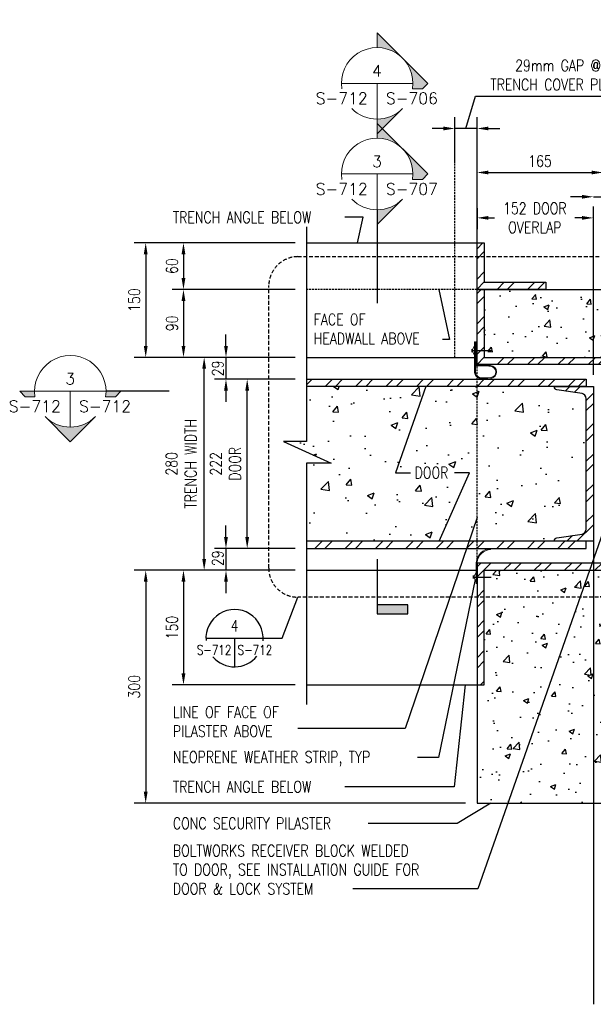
# Model space of a CAD drawing. Header units: millimetres. Extents: x -378 to 2927, y -2262 to 346.
# Tile 12 of 14: x 1503 to 2255, y -943 to 346. Entities that reach past the tile are written whole.
import ezdxf
from ezdxf.enums import TextEntityAlignment as Align

# ---------------------------------------------------------------- set-up
doc = ezdxf.new("R2010")
doc.units = ezdxf.units.MM
doc.linetypes.add('HIDDEN', pattern=[0.375, 0.25, -0.125])
for name, color, linetype in [('G-ANNO-TTLS', 1, 'Continuous'), ('S-ANNO-DIMS', 2, 'Continuous'), ('S-ANNO-SYMB_4', 4, 'Continuous'), ('S-ANNO-SYMB_5', 5, 'Continuous'), ('S-ANNO-TEXT', 2, 'Continuous'), ('S-DETL-CONC', 4, 'Continuous'), ('S-DETL-STLS', 3, 'Continuous'), ('S-SDEL-DIMS', 3, 'Continuous'), ('S-SDEL-LW10', 8, 'Continuous'), ('S-SDEL-LW60', 200, 'Continuous'), ('S-SECT-CONC', 4, 'Continuous'), ('S-SECT-HIDE', 2, 'HIDDEN'), ('S-SECT-PATT', 1, 'Continuous'), ('S-SECT-STLS', 3, 'Continuous')]:
    doc.layers.add(name, color=color, linetype=linetype)
doc.layers.add('S-ANNO-SYMB', color=3, linetype='Continuous', lineweight=18)
doc.layers.add('S-SDEL-LW18', color=190, linetype='Continuous', lineweight=18)
doc.styles.add('DETNO', font='romans', dxfattribs={"width": 0.7})
doc.styles.add('ROMANS', font='ROMANS.shx', dxfattribs={"width": 0.8})
doc.styles.add('STD1', font='simplex', dxfattribs={"height": 0.1})
doc.styles.add('TAGS', font='romans', dxfattribs={"width": 0.5})
doc.styles.add('Text', font='romans.shx', dxfattribs={"width": 0.8, "height": 3})
doc.dimstyles.new('NFL_1', dxfattribs={"dimscale": 0, "dimtxt": 3, "dimasz": 3, "dimexe": 3, "dimexo": 3, "dimgap": 1.5, "dimtad": 1, "dimdec": 0, "dimzin": 3, "dimdsep": 46, "dimtxsty": 'Text', "dimcen": 3, "dimdle": 3, "dimclrd": 1, "dimclre": 1, "dimclrt": 2, "dimadec": 0, "dimazin": 0, "dimtfac": 0.75, "dimtdec": 0, "dimtmove": 2, "dimatfit": 3, "dimfxl": 0.125, "dimtfillclr": 1, "dimfrac": 2, "dimtolj": 1, "dimtzin": 0, "dimarcsym": 1})
doc.dimstyles.get("Standard").update_dxf_attribs({"dimtxt": 0.125, "dimasz": 0.125, "dimexe": 0.18, "dimexo": 0.0625, "dimgap": 0.125, "dimtad": 0, "dimtih": 1, "dimtoh": 1, "dimdec": 4, "dimzin": 0, "dimdsep": 46, "dimtxsty": 'Text', "dimcen": 0.125, "dimclrt": 2, "dimadec": 0, "dimazin": 0, "dimtfac": 1, "dimtdec": 4, "dimtofl": 0, "dimtmove": 0, "dimatfit": 3, "dimfxl": 0.18, "dimtolj": 1, "dimtzin": 0, "dimarcsym": 0})
pattern_1 = [(45, (-24269.374, -3115.76), (-19.887378, 19.887378), []), (45, (-24256.116, -3115.76), (-19.887378, 19.887378), [])]
pattern_2 = [(50, (-24082.74, -3050.7), (71.72602, -6.27521), [7.5, -82.5]), (355, (-24082.74, -3050.7), (-13.87513, 75.21921), [6, -66]), (100.45144, (-24076.76, -3051.22), (57.85088, 68.944), [6.37402, -70.11421]), (46.1842, (-24082.74, -3030.7), (106.72413, -16.55193), [11.25, -123.75]), (96.63564, (-24073.85, -3032.08), (93.4662, 97.41186), [9.56103, -105.17138]), (351.18416, (-24082.74, -3030.7), (93.4662, 97.41186), [9, -99]), (21, (-24072.74, -3035.7), (59.6907, -40.26189), [7.5, -82.5]), (326, (-24072.74, -3035.7), (24.33153, 72.515), [6, -66]), (71.45144, (-24067.766, -3039.054), (84.02224, 32.25312), [6.37402, -70.11421]), (37.5, (-24082.74, -3050.7), (1.215986, 33.289385), [0, -65.2, 0, -67, 0, -66.25]), (7.5, (-24082.74, -3050.7), (26.306954, 39.44117), [0, -38.2, 0, -63.7, 0, -25.25]), (327.5, (-24105.04, -3050.7), (53.382244, -2.255487), [0, -25, 0, -78, 0, -103.5]), (317.5, (-24115.04, -3050.7), (58.31862, 10.0105), [0, -32.5, 0, -51.8, 0, -73.5])]
pattern_3 = [(45, (-24082.74, -3050.7), (-19.887378, 19.887378), []), (45, (-24069.482, -3050.7), (-19.887378, 19.887378), [])]

# ---------------------------------------------------------------- blocks, each defined once
blk = doc.blocks.new('*U53')
at = {"color": 0, "linetype": 'ByBlock'}
blk.add_lwpolyline([(2.008, 0), (0, 0), (0, -7.992), (2.008, -7.992), (2.008, -7.968, 0.366443), (1.877, -7.814), (0.584, -7.618, -0.366443), (0.374, -7.37), (0.374, -0.623, -0.366443), (0.584, -0.374), (1.877, -0.178, 0.366443), (2.008, -0.024)], format="xyb", close=True, dxfattribs=at)
blk = doc.blocks.new('*D87')
at = {"layer": 'Defpoints', "color": 0, "transparency": 16777216}
for p in [(1744.6, -96), (1878.8, -96), (1878.8, -375)]:
    blk.add_point(p, dxfattribs=at)
at = {"layer": 'S-SDEL-DIMS', "color": 1, "lineweight": -2, "transparency": 16777216}
for p, q in [((1863.8, -96), (1729.6, -96)), ((1744.6, -360), (1744.6, -111)), ((1863.8, -375), (1729.6, -375))]:
    blk.add_line(p, q, dxfattribs=at)
at = {"layer": 'S-SDEL-DIMS', "color": 1, "transparency": 16777216}
for points in [[(1742.1, -111), (1747.1, -111), (1744.6, -96)], [(1742.1, -360), (1747.1, -360), (1744.6, -375)]]:
    blk.add_solid(points, dxfattribs=at)
at = {"layer": 'S-SDEL-DIMS', "color": 2, "transparency": 16777216, "insert": (1714.4, -235.5), "char_height": 15, "attachment_point": 5, "rotation": 90, "style": 'Text'}
blk.add_mtext('\\A1;280\\PTRENCH WIDTH', dxfattribs=at)
blk = doc.blocks.new('*D88')
at = {"layer": 'Defpoints', "color": 0, "transparency": 16777216}
for p in [(1801, -124.5), (1878.8, -124.5), (1878.8, -346.5)]:
    blk.add_point(p, dxfattribs=at)
at = {"layer": 'S-SDEL-DIMS', "color": 1, "lineweight": -2, "transparency": 16777216}
for p, q in [((1863.8, -124.5), (1786, -124.5)), ((1801, -331.5), (1801, -139.5)), ((1863.8, -346.5), (1786, -346.5))]:
    blk.add_line(p, q, dxfattribs=at)
at = {"layer": 'S-SDEL-DIMS', "color": 1, "transparency": 16777216}
for points in [[(1798.5, -139.5), (1803.5, -139.5), (1801, -124.5)], [(1798.5, -331.5), (1803.5, -331.5), (1801, -346.5)]]:
    blk.add_solid(points, dxfattribs=at)
at = {"layer": 'S-SDEL-DIMS', "color": 2, "transparency": 16777216, "insert": (1772.5, -235.5), "char_height": 15, "attachment_point": 5, "rotation": 90, "style": 'Text'}
blk.add_mtext('\\A1;222\\PDOOR', dxfattribs=at)
blk = doc.blocks.new('*D89')
at = {"layer": 'Defpoints', "color": 0, "transparency": 16777216}
for p in [(1878.8, -375), (1717.5, -525), (1878.8, -525)]:
    blk.add_point(p, dxfattribs=at)
at = {"layer": 'S-SDEL-DIMS', "color": 1, "lineweight": -2, "transparency": 16777216}
for p, q in [((1863.8, -375), (1702.5, -375)), ((1717.5, -390), (1717.5, -510)), ((1863.8, -525), (1702.5, -525))]:
    blk.add_line(p, q, dxfattribs=at)
at = {"layer": 'S-SDEL-DIMS', "color": 1, "transparency": 16777216}
for points in [[(1715, -390), (1720, -390), (1717.5, -375)], [(1715, -510), (1720, -510), (1717.5, -525)]]:
    blk.add_solid(points, dxfattribs=at)
at = {"layer": 'S-SDEL-DIMS', "color": 2, "transparency": 16777216, "insert": (1702.5, -450), "char_height": 15, "attachment_point": 5, "rotation": 90, "style": 'Text'}
blk.add_mtext('\\A1;150', dxfattribs=at)
blk = doc.blocks.new('*D90')
at = {"layer": 'Defpoints', "color": 0, "transparency": 16777216}
for p in [(1878.8, -375), (1668, -680), (2102.2, -680)]:
    blk.add_point(p, dxfattribs=at)
at = {"layer": 'S-SDEL-DIMS', "color": 1, "lineweight": -2, "transparency": 16777216}
for p, q in [((1863.8, -375), (1653, -375)), ((1668, -390), (1668, -665)), ((2087.2, -680), (1653, -680))]:
    blk.add_line(p, q, dxfattribs=at)
at = {"layer": 'S-SDEL-DIMS', "color": 1, "transparency": 16777216}
for points in [[(1665.5, -390), (1670.5, -390), (1668, -375)], [(1665.5, -665), (1670.5, -665), (1668, -680)]]:
    blk.add_solid(points, dxfattribs=at)
at = {"layer": 'S-SDEL-DIMS', "color": 2, "transparency": 16777216, "insert": (1653, -527.5), "char_height": 15, "attachment_point": 5, "rotation": 90, "style": 'Text'}
blk.add_mtext('\\A1;300', dxfattribs=at)
blk = doc.blocks.new('GH2027')
h = blk.add_hatch(color=0)
h.paths.add_polyline_path([(-0.3125, 0), (-0.4419, 0), (-0.3949, -0.0471), (-0.3089, -0.0471, -0.037831)])
h.paths.add_polyline_path([(0.221, -0.221, -0.414214), (-0.221, -0.221), (0, -0.4419)])
h.paths.add_polyline_path([(0.4419, 0), (0.3125, 0, -0.037831), (0.3089, -0.0471), (0.3949, -0.0471)])
at = {"color": 0}
blk.add_line((0, 0), (0, -0.3125), dxfattribs=at)
for points in [[(0.3089, -0.0471, 1.163965), (-0.3089, -0.0471), (-0.3949, -0.0471), (-0.4419, 0), (0.4419, 0), (0.3949, -0.0471)], [(-0.221, -0.221, 0.414214), (0.221, -0.221), (0, -0.4419)]]:
    blk.add_lwpolyline(points, format="xyb", close=True, dxfattribs=at)
at = {"color": 0, "linetype": 'ByBlock', "lineweight": -2, "style": 'STD1'}
blk.add_attdef('NUM', text='', height=0.1, dxfattribs=at).set_placement((-0.001, 0.0597), align=Align.CENTER)
blk.add_attdef('APPLIES', text='', height=0.1, dxfattribs=at).set_placement((-0.0826, -0.1809), align=Align.RIGHT)
for tag, p in [('DRAWN', (0.0767, -0.1809)), ('NOTE', (0.2437, -0.3861))]:
    blk.add_attdef(tag, p, '', height=0.1, dxfattribs=at)
blk = doc.blocks.new('*D94')
at = {"layer": 'Defpoints', "color": 0, "transparency": 16777216}
for p in [(2102.2, 146.1), (2267.2, 146.1), (2267.2, -96)]:
    blk.add_point(p, dxfattribs=at)
at = {"layer": 'S-SDEL-DIMS', "color": 1, "lineweight": -2, "transparency": 16777216}
for p, q in [((2267.2, -81), (2267.2, 161.1)), ((2117.2, 146.1), (2252.2, 146.1))]:
    blk.add_line(p, q, dxfattribs=at)
at = {"layer": 'S-SDEL-DIMS', "color": 1, "transparency": 16777216}
for points in [[(2117.2, 148.6), (2117.2, 143.6), (2102.2, 146.1)], [(2252.2, 148.6), (2252.2, 143.6), (2267.2, 146.1)]]:
    blk.add_solid(points, dxfattribs=at)
at = {"layer": 'S-SDEL-DIMS', "color": 2, "transparency": 16777216, "insert": (2184.7, 161.1), "char_height": 15, "attachment_point": 5, "style": 'Text'}
blk.add_mtext('\\A1;165', dxfattribs=at)
blk = doc.blocks.new('FLAG')
blk.add_hatch(color=0).paths.add_polyline_path([(-11.91, 8.03), (-14.29, 8.03), (-14.29, 0), (-11.91, 0)])
at = {"color": 0}
blk.add_lwpolyline([(0, 0), (-14.29, 0), (-14.29, 8.03), (-11.91, 8.03), (-11.91, 0)], dxfattribs=at)
blk = doc.blocks.new('GH2029')
h = blk.add_hatch(color=0)
h.paths.add_polyline_path([(0, 0.4419), (0.221, 0.221, 0.198912), (0, 0.3125)])
h.paths.add_polyline_path([(0.221, 0.221), (0.4419, 0), (0.3949, -0.0471), (0.3089, -0.0471, 0.238539)])
h.paths.add_polyline_path([(0, -0.3125, 0.198912), (0.221, -0.221), (0, -0.4419)])
at = {"color": 0}
blk.add_line((-0.3125, 0), (0.3125, 0), dxfattribs=at)
for points in [[(0.3089, -0.0471), (0.3949, -0.0471), (0.4419, 0), (0, 0.4419), (0, 0.3125)], [(0, 0), (0, -0.4419), (0.221, -0.221)]]:
    blk.add_lwpolyline(points, dxfattribs=at)
for start, end in [(351.33387, 188.66613), (225, 315)]:
    blk.add_arc((0, 0), 0.3125, start, end, dxfattribs=at)
at = {"color": 0, "linetype": 'ByBlock', "lineweight": -2, "style": 'STD1'}
blk.add_attdef('NUM', text='', height=0.1, dxfattribs=at).set_placement((-0.001, 0.0597), align=Align.CENTER)
blk.add_attdef('APPLIES', text='', height=0.1, dxfattribs=at).set_placement((-0.0826, -0.1809), align=Align.RIGHT)
for tag, p in [('DRAWN', (0.0767, -0.1809)), ('NOTE', (0.2437, -0.3861))]:
    blk.add_attdef(tag, p, '', height=0.1, dxfattribs=at)
blk = doc.blocks.new('*D95')
at = {"layer": 'Defpoints', "color": 0, "transparency": 16777216}
for p in [(1878.8, -7), (1717.5, -96), (1878.8, -96)]:
    blk.add_point(p, dxfattribs=at)
at = {"layer": 'S-SDEL-DIMS', "color": 1, "lineweight": -2, "transparency": 16777216}
for p, q in [((1863.8, -7), (1702.5, -7)), ((1717.5, -22), (1717.5, -81)), ((1863.8, -96), (1702.5, -96))]:
    blk.add_line(p, q, dxfattribs=at)
at = {"layer": 'S-SDEL-DIMS', "color": 1, "transparency": 16777216}
for points in [[(1715, -22), (1720, -22), (1717.5, -7)], [(1715, -81), (1720, -81), (1717.5, -96)]]:
    blk.add_solid(points, dxfattribs=at)
at = {"layer": 'S-SDEL-DIMS', "color": 2, "transparency": 16777216, "insert": (1702.5, -51.5), "char_height": 15, "attachment_point": 5, "rotation": 90, "style": 'Text'}
blk.add_mtext('\\A1;90', dxfattribs=at)
blk = doc.blocks.new('*D96')
at = {"layer": 'Defpoints', "color": 0, "transparency": 16777216}
for p in [(1878.8, 54), (1668, -96), (1878.8, -96)]:
    blk.add_point(p, dxfattribs=at)
at = {"layer": 'S-SDEL-DIMS', "color": 1, "lineweight": -2, "transparency": 16777216}
for p, q in [((1863.8, 54), (1653, 54)), ((1668, 39), (1668, -81)), ((1863.8, -96), (1653, -96))]:
    blk.add_line(p, q, dxfattribs=at)
at = {"layer": 'S-SDEL-DIMS', "color": 1, "transparency": 16777216}
for points in [[(1665.5, 39), (1670.5, 39), (1668, 54)], [(1665.5, -81), (1670.5, -81), (1668, -96)]]:
    blk.add_solid(points, dxfattribs=at)
at = {"layer": 'S-SDEL-DIMS', "color": 2, "transparency": 16777216, "insert": (1653, -21), "char_height": 15, "attachment_point": 5, "rotation": 90, "style": 'Text'}
blk.add_mtext('\\A1;150', dxfattribs=at)
blk = doc.blocks.new('*D97')
at = {"layer": 'Defpoints', "color": 0, "transparency": 16777216}
for p in [(1878.8, 54), (1717.5, -7), (1878.8, -7)]:
    blk.add_point(p, dxfattribs=at)
at = {"layer": 'S-SDEL-DIMS', "color": 1, "lineweight": -2, "transparency": 16777216}
for p, q in [((1863.8, 54), (1702.5, 54)), ((1717.5, 39), (1717.5, 8)), ((1863.8, -7), (1702.5, -7))]:
    blk.add_line(p, q, dxfattribs=at)
at = {"layer": 'S-SDEL-DIMS', "color": 1, "transparency": 16777216}
for points in [[(1715, 39), (1720, 39), (1717.5, 54)], [(1715, 8), (1720, 8), (1717.5, -7)]]:
    blk.add_solid(points, dxfattribs=at)
at = {"layer": 'S-SDEL-DIMS', "color": 2, "transparency": 16777216, "insert": (1702.5, 23.5), "char_height": 15, "attachment_point": 5, "rotation": 90, "style": 'Text'}
blk.add_mtext('\\A1;60', dxfattribs=at)
blk = doc.blocks.new('*D98')
at = {"layer": 'Defpoints', "color": 0, "transparency": 16777216}
for p in [(1878.8, -96), (1773.2, -124.5), (1878.8, -124.5)]:
    blk.add_point(p, dxfattribs=at)
at = {"layer": 'S-SDEL-DIMS', "color": 1, "lineweight": -2, "transparency": 16777216}
for p, q in [((1773.2, -81), (1773.2, -66)), ((1863.8, -96), (1758.2, -96)), ((1773.2, -96), (1773.2, -124.5)), ((1863.8, -124.5), (1758.2, -124.5)), ((1773.2, -139.5), (1773.2, -154.5))]:
    blk.add_line(p, q, dxfattribs=at)
at = {"layer": 'S-SDEL-DIMS', "color": 1, "transparency": 16777216}
for points in [[(1770.7, -81), (1775.7, -81), (1773.2, -96)], [(1770.7, -139.5), (1775.7, -139.5), (1773.2, -124.5)]]:
    blk.add_solid(points, dxfattribs=at)
at = {"layer": 'S-SDEL-DIMS', "color": 2, "transparency": 16777216, "insert": (1762.4, -110.5), "char_height": 15, "attachment_point": 5, "rotation": 90, "style": 'Text'}
blk.add_mtext('\\A1;29', dxfattribs=at)
blk = doc.blocks.new('*D99')
at = {"layer": 'Defpoints', "color": 0, "transparency": 16777216}
for p in [(1878.8, -346.5), (1773.2, -375), (1878.8, -375)]:
    blk.add_point(p, dxfattribs=at)
at = {"layer": 'S-SDEL-DIMS', "color": 1, "lineweight": -2, "transparency": 16777216}
for p, q in [((1773.2, -331.5), (1773.2, -316.5)), ((1863.8, -346.5), (1758.2, -346.5)), ((1773.2, -346.5), (1773.2, -375)), ((1863.8, -375), (1758.2, -375)), ((1773.2, -390), (1773.2, -405))]:
    blk.add_line(p, q, dxfattribs=at)
at = {"layer": 'S-SDEL-DIMS', "color": 1, "transparency": 16777216}
for points in [[(1770.7, -331.5), (1775.7, -331.5), (1773.2, -346.5)], [(1770.7, -390), (1775.7, -390), (1773.2, -375)]]:
    blk.add_solid(points, dxfattribs=at)
at = {"layer": 'S-SDEL-DIMS', "color": 2, "transparency": 16777216, "insert": (1762.4, -359.2), "char_height": 15, "attachment_point": 5, "rotation": 90, "style": 'Text'}
blk.add_mtext('\\A1;29', dxfattribs=at)
blk = doc.blocks.new('*D100')
at = {"layer": 'Defpoints', "color": 0, "transparency": 16777216}
for p in [(2102.2, 114.3), (2254.6, 86.7), (2254.6, -134)]:
    blk.add_point(p, dxfattribs=at)
at = {"layer": 'S-SDEL-DIMS', "color": 1, "lineweight": -2, "transparency": 16777216}
for p, q in [((2102.2, 99.3), (2102.2, 71.7)), ((2254.6, -119), (2254.6, 101.7)), ((2117.2, 86.7), (2125.2, 86.7)), ((2239.6, 86.7), (2230.5, 86.7))]:
    blk.add_line(p, q, dxfattribs=at)
at = {"layer": 'S-SDEL-DIMS', "color": 1, "transparency": 16777216}
for points in [[(2117.2, 89.2), (2117.2, 84.2), (2102.2, 86.7)], [(2239.6, 89.2), (2239.6, 84.2), (2254.6, 86.7)]]:
    blk.add_solid(points, dxfattribs=at)
at = {"layer": 'S-SDEL-DIMS', "color": 2, "transparency": 16777216, "insert": (2177.9, 86.7), "char_height": 15, "attachment_point": 5, "style": 'Text'}
blk.add_mtext('\\A1;152 DOOR\\POVERLAP', dxfattribs=at)
blk = doc.blocks.new('*D101')
at = {"layer": 'Defpoints', "color": 0, "transparency": 16777216}
for p in [(2254.6, 114.3), (2267.2, 114.3), (2267.2, 114.3)]:
    blk.add_point(p, dxfattribs=at)
at = {"layer": 'S-SDEL-DIMS', "color": 1, "lineweight": -2, "transparency": 16777216}
for p, q in [((2239.6, 114.3), (2224.6, 114.3)), ((2254.6, 114.3), (2267.2, 114.3)), ((2282.2, 114.3), (2297.2, 114.3))]:
    blk.add_line(p, q, dxfattribs=at)
at = {"layer": 'S-SDEL-DIMS', "color": 1, "transparency": 16777216}
for points in [[(2239.6, 116.8), (2239.6, 111.8), (2254.6, 114.3)], [(2282.2, 116.8), (2282.2, 111.8), (2267.2, 114.3)]]:
    blk.add_solid(points, dxfattribs=at)
at = {"layer": 'S-SDEL-DIMS', "color": 2, "transparency": 16777216, "insert": (2303, 114.3), "char_height": 15, "attachment_point": 5, "style": 'Text'}
blk.add_mtext('\\A1;13', dxfattribs=at)
blk = doc.blocks.new('*D103')
at = {"layer": 'Defpoints', "color": 0, "transparency": 16777216}
for p in [(2073.2, 203.8), (2073.2, 146.1), (2102.2, 146.1)]:
    blk.add_point(p, dxfattribs=at)
at = {"layer": 'S-SDEL-DIMS', "color": 1, "lineweight": -2, "transparency": 16777216}
for p, q in [((2087.7, 203.8), (2100.3, 246.3)), ((2100.3, 246.3), (2316.4, 246.3)), ((2073.2, 161.1), (2073.2, 218.8)), ((2102.2, 161.1), (2102.2, 218.8)), ((2058.2, 203.8), (2043.2, 203.8)), ((2102.2, 203.8), (2073.2, 203.8)), ((2102.2, 203.8), (2073.2, 203.8)), ((2117.2, 203.8), (2132.2, 203.8))]:
    blk.add_line(p, q, dxfattribs=at)
at = {"layer": 'S-SDEL-DIMS', "color": 1, "transparency": 16777216}
for points in [[(2058.2, 206.3), (2058.2, 201.3), (2073.2, 203.8)], [(2117.2, 206.3), (2117.2, 201.3), (2102.2, 203.8)]]:
    blk.add_solid(points, dxfattribs=at)
at = {"layer": 'S-SDEL-DIMS', "color": 2, "transparency": 16777216, "insert": (2208.4, 273.8), "char_height": 15, "attachment_point": 5, "style": 'Text'}
blk.add_mtext('\\A1;29mm GAP @\\PTRENCH COVER PLATE', dxfattribs=at)
blk = doc.blocks.new('SECTOR BUBBLE')
for p, q in [((-0.5, 0), (0.5, 0)), ((0, 0), (0, -0.5))]:
    blk.add_line(p, q)
for start, end in [(354.9415, 184.6306), (220.7746, 321.2747)]:
    blk.add_arc((0, 0), 0.5, start, end)
at = {"style": 'DETNO', "width": 0.7}
blk.add_attdef('DRAWING', text='', height=0.225, dxfattribs=at).set_placement((0, 0.057), align=Align.CENTER)
at = {"style": 'TAGS', "width": 0.4, "flags": 1}
blk.add_attdef('DET_NAME', (-0.065, -0.025), '', height=0.225, dxfattribs=at)
at = {"style": 'TAGS', "width": 0.5}
blk.add_attdef('REF', text='', height=0.225, dxfattribs=at).set_placement((-0.055, -0.289), align=Align.RIGHT)
blk.add_attdef('SHEET', (0.055, -0.289), '', height=0.225, dxfattribs=at)

msp = doc.modelspace()

# ---------------------------------------------------------------- hatches: boundary and pattern name
at = {"layer": 'S-SECT-PATT'}
h = msp.add_hatch(dxfattribs=at)
h.set_pattern_fill('ANSI32', color=256, scale=75)
h.set_pattern_definition([(45, (-24269.374, -3017.257), (-19.887378, 19.887378), []), (45, (-24256.116, -3017.257), (-19.887378, 19.887378), [])])
h.paths.add_polyline_path([(2111.7, 54), (2102.2, 54), (2102.2, -7), (2192.4, -7), (2192.4, 2.5), (2111.7, 2.5)])
h = msp.add_hatch(dxfattribs=at)
h.set_pattern_fill('ANSI32', color=256, scale=75)
h.set_pattern_definition(pattern_1)
h.paths.add_polyline_path([(2111.7, -7), (2102.2, -7), (2102.2, -105.5), (2273.2, -105.5), (2273.2, -96), (2111.7, -96)])
h = msp.add_hatch(dxfattribs=at)
h.set_pattern_fill('AR-CONC', color=256, scale=10)
h.set_pattern_definition(pattern_2)
h.paths.add_polyline_path([(2711.7, -7), (2111.7, -7), (2111.7, -96), (2273.2, -96), (2273.2, -100.8, 0.314251), (2280.9, -108.5), (2711.7, -108.5)])
h = msp.add_hatch(dxfattribs=at)
h.set_pattern_fill('ANSI32', color=256, scale=75)
h.set_pattern_definition(pattern_3)
h.paths.add_polyline_path([(2245.1, -124.5), (2102.2, -124.5), (2102.2, -134), (2203.6, -134), (2203.6, -134), (2245.1, -134)])
h.paths.add_polyline_path([(2102.2, -124.5), (1878.8, -124.5), (1878.8, -134), (2102.2, -134)])
at = {"layer": 'S-SECT-PATT', "ltscale": 10}
h = msp.add_hatch(dxfattribs=at)
h.set_pattern_fill('AR-CONC', color=256, scale=0.5)
h.paths.add_polyline_path([(2102.2, -134), (1878.8, -134), (1878.8, -206.4), (1848.4, -206.4), (1911, -234.6), (1878.8, -234.6), (1878.8, -337), (2102.2, -337)])
h.paths.add_polyline_path([(2245.1, -149.8, 0.375189), (2239.5, -143.4), (2207, -138.5, -0.375189), (2203.6, -134.6), (2203.6, -134), (2102.2, -134), (2102.2, -337), (2203.6, -337), (2203.6, -336.4, -0.366443), (2206.9, -332.4), (2239.7, -327.5, 0.366443), (2245.1, -321.2)])
h.paths.add_polyline_path([(2016.6, -258.4), (2069.3, -258.4), (2069.3, -235.9), (2016.6, -235.9)], flags=24)
at = {"layer": 'S-SECT-PATT'}
h = msp.add_hatch(dxfattribs=at)
h.set_pattern_fill('ANSI32', color=256, scale=75)
h.set_pattern_definition([(45, (-24080.34, -3050.7), (-19.887378, 19.887378), []), (45, (-24067.082, -3050.7), (-19.887378, 19.887378), [])])
h.paths.add_polyline_path([(2254.6, -134), (2203.6, -134, 0.419789), (2207, -138.5), (2239.5, -143.4, -0.375189), (2245.1, -149.8), (2245.1, -321.2, -0.366443), (2239.7, -327.5), (2206.9, -332.4, 0.410773), (2203.6, -337), (2254.6, -337)])
h = msp.add_hatch(dxfattribs=at)
h.set_pattern_fill('ANSI32', color=256, scale=75)
h.set_pattern_definition(pattern_3)
h.paths.add_polyline_path([(2245.1, -337), (2203.6, -337), (2102.2, -337), (2102.2, -346.5), (2245.1, -346.5)])
h.paths.add_polyline_path([(2102.2, -337), (1878.8, -337), (1878.8, -346.5), (2102.2, -346.5)])
h = msp.add_hatch(dxfattribs=at)
h.set_pattern_fill('AR-CONC', color=256, scale=10)
h.set_pattern_definition(pattern_2)
h.paths.add_polyline_path([(2711.7, -421.3), (2711.7, -383.3), (2711.7, -362.5), (2521.7, -362.5), (2521.7, -680), (2711.7, -680), (2711.7, -621.3), (2698.7, -570.3), (2686.7, -570.3), (2686.7, -564.3), (2647.9, -564.3), (2647.9, -478.3), (2686.7, -478.3), (2686.7, -472.3), (2698.7, -472.3)])
h.paths.add_polyline_path([(2521.7, -362.5), (2470.7, -362.5), (2470.7, -680), (2521.7, -680)])
h.paths.add_polyline_path([(2470.7, -362.5), (2419.7, -362.5), (2419.7, -680), (2470.7, -680)])
h.paths.add_polyline_path([(2419.7, -362.5), (2280.9, -362.5, 0.314251), (2273.2, -370.3), (2273.2, -375), (2111.7, -375), (2111.7, -525), (2102.2, -525), (2102.2, -680), (2419.7, -680)])
h = msp.add_hatch(dxfattribs=at)
h.set_pattern_fill('ANSI32', color=256, scale=75)
h.set_pattern_definition(pattern_1)
h.paths.add_polyline_path([(2273.2, -365.5), (2102.2, -365.5), (2102.2, -525), (2111.7, -525), (2111.7, -375), (2273.2, -375)])

# ---------------------------------------------------------------- linework, layer by layer
at = {"layer": 'G-ANNO-TTLS'}
msp.add_line((1698.7, -140.5), (1616, -140.5), dxfattribs=at)
msp.add_lwpolyline([(1971.3, 97.3), (1971.3, -25)], dxfattribs=at)
at = {"layer": 'S-ANNO-DIMS'}
msp.add_lwpolyline([(1821.9, -463.9), (1847, -463.9), (1867.2, -410.1)], dxfattribs=at)
at = {"layer": 'S-ANNO-SYMB_5', "linetype": 'HIDDEN', "ltscale": 20}
msp.add_lwpolyline([(1867.2, 35.9), (2471.4, 35.9, -0.430022), (2509.4, -2.1), (2509.4, -372.1, -0.414214), (2471.4, -410.1), (1867.2, -410.1, -0.414214), (1829.2, -372.1), (1829.2, -2.1, -0.403863)], format="xyb", close=True, dxfattribs=at)
at = {"layer": 'S-ANNO-TEXT', "ltscale": 10}
msp.add_line((2254.6, -337), (2254.6, -943.5), dxfattribs=at)
at = {"layer": 'S-DETL-CONC'}
for p, q in [((2102.2, -105.5), (2102.2, 184.2)), ((2102.2, -7), (2831.8, -7)), ((2102.2, -375), (2102.2, -680)), ((2102.2, -680), (2711.7, -680))]:
    msp.add_line(p, q, dxfattribs=at)
at = {"layer": 'S-DETL-STLS'}
for points in [[(2102.2, 54), (2111.7, 54), (2111.7, 2.5), (2192.4, 2.5), (2192.4, -7), (2102.2, -7)], [(2102.2, -7), (2111.7, -7), (2111.7, -96), (2273.2, -96), (2273.2, -105.5), (2102.2, -105.5)], [(2102.2, -525), (2111.7, -525), (2111.7, -375), (2273.2, -375), (2273.2, -365.5), (2102.2, -365.5)]]:
    msp.add_lwpolyline(points, close=True, dxfattribs=at)
for points in [[(1878.8, -124.5), (2245.1, -124.5), (2245.1, -134), (1878.8, -134)], [(1878.8, -346.5), (2245.1, -346.5), (2245.1, -337), (1878.8, -337)]]:
    msp.add_lwpolyline(points, dxfattribs=at)
at = {"layer": 'S-SDEL-LW10'}
for p, q in [((1878.8, 54), (2102.2, 54)), ((1878.8, -96), (2102.2, -96)), ((1878.8, -375), (2102.2, -375)), ((1878.8, -525), (2102.2, -525))]:
    msp.add_line(p, q, dxfattribs=at)
at = {"layer": 'S-SDEL-LW18'}
for p, q in [((2095.9, -87.1), (2099, -80.5)), ((2095.9, -87.1), (2099, -93.7)), ((2098, -383.9), (2101.2, -377.3)), ((2098, -383.9), (2101.2, -390.5))]:
    msp.add_line(p, q, dxfattribs=at)
for points in [[(2099, -75.6), (2099, -115.9, 0.326564), (2105.1, -123.2, 0.079267), (2120.4, -123.6, 0.894734), (2120, -106.6, 0.022893), (2102.2, -105.9), (2102.2, -75.6), (2101.2, -75.6), (2101.2, -107, -0.024187), (2119.9, -107.6, -0.894645), (2120.2, -122.6, -0.079103), (2105.3, -122.2, -0.324185), (2100, -115.8), (2100, -75.6)], [(2120, -347.8, 0.377886), (2102.2, -364.7), (2102.2, -392.4), (2101.2, -392.4), (2101.2, -364.7, -0.378538), (2119.9, -346.8)]]:
    msp.add_lwpolyline(points, format="xyb", close=True, dxfattribs=at)
at = {"layer": 'S-SDEL-LW60'}
for p, q in [((2095.4, -85.1), (2095.4, -89.1)), ((2095.4, -87.1), (2120.5, -87.1)), ((2097.5, -385.9), (2097.5, -381.9)), ((2097.5, -383.9), (2120.5, -383.9))]:
    msp.add_line(p, q, dxfattribs=at)
at = {"layer": 'S-SECT-CONC'}
msp.add_lwpolyline([(1878.8, 74.9), (1878.8, -206.4), (1848.4, -206.4), (1911, -234.6), (1878.8, -234.6), (1878.8, -550.8)], dxfattribs=at)
at = {"layer": 'S-SECT-HIDE', "ltscale": 10}
for p, q in [((2073.2, -96), (2073.2, 184.2)), ((2102.2, -7), (1878.8, -7)), ((2102.2, -365.5), (2102.2, -105.5))]:
    msp.add_line(p, q, dxfattribs=at)

# ---------------------------------------------------------------- block references
at = {"layer": 'G-ANNO-TTLS', "xscale": -5, "yscale": 5, "zscale": 5, "rotation": 270}
msp.add_blockref('FLAG', (1971.3, -360.6), dxfattribs=at)
at = {"layer": 'S-ANNO-SYMB', "xscale": 150, "yscale": 150, "zscale": 150}
for name, p, values in [('GH2029', (1971.3, 262.9), {'NUM': '4', 'APPLIES': 'S-712', 'DRAWN': 'S-706'}), ('GH2029', (1971.3, 144.2), {'NUM': '3', 'APPLIES': 'S-712', 'DRAWN': 'S-707'}), ('GH2027', (1569.2, -140.5), {'NUM': '3', 'APPLIES': 'S-712', 'DRAWN': 'S-712'})]:
    msp.add_blockref(name, p, dxfattribs=at).add_auto_attribs(values)
at = {"layer": 'S-ANNO-SYMB_4'}
ref = msp.add_blockref('SECTOR BUBBLE', (1784.4, -463.9), dxfattribs=dict(at, xscale=75, yscale=75, zscale=75))
ref.add_attrib('DRAWING', '4', dxfattribs={"layer": '0', "color": 4, "height": 15, "style": 'ROMANS', "width": 0.796875}).set_placement((1784.4, -459.6), align=Align.BOTTOM_CENTER)
ref.add_attrib('SHEET', 'S-712', (1788.5, -485.6), dxfattribs={"layer": '0', "color": 4, "height": 12.52, "style": 'ROMANS', "width": 0.796875})
ref.add_attrib('REF', 'S-712', dxfattribs={"layer": '0', "color": 4, "height": 12.52, "style": 'ROMANS', "width": 0.796875}).set_placement((1780.3, -485.6), align=Align.RIGHT)
at = {"layer": 'S-SECT-STLS', "xscale": -25.4, "yscale": 25.4, "zscale": 25.4}
msp.add_blockref('*U53', (2254.6, -134), dxfattribs=at)

# ---------------------------------------------------------------- texts
at = {"layer": 'S-ANNO-TEXT', "char_height": 15, "attachment_point": 7, "style": 'ROMANS'}
for s, insert in [('\\A1;TRENCH ANGLE BELOW', (1703.6, 79.9)), ('\\A1;FACE OF\\PHEADWALL ABOVE', (1888.2, -78.9)), ('\\A1;DOOR', (2020.4, -254.6)), ('\\A1;LINE OF FACE OF\\PPILASTER ABOVE', (1703.6, -593.3)), ('\\A1;NEOPRENE WEATHER STRIP, TYP', (1703.6, -631.6)), ('\\A1;TRENCH ANGLE BELOW', (1703.6, -666.1)), ('\\A1;CONC SECURITY PILASTER', (1703.6, -714)), ('\\A1;BOLTWORKS RECEIVER BLOCK WELDED\\PTO DOOR, SEE INSTALLATION GUIDE FOR\\PDOOR & LOCK SYSTEM', (1703.6, -799.7))]:
    msp.add_mtext(s, dxfattribs=dict(at, insert=insert))

# ---------------------------------------------------------------- dimensions: what is measured, and where the dimension line sits
at = {"layer": 'S-SDEL-DIMS'}
for base, p1, p2, text, picture, middle in [((2073.2, 203.8), (2102.2, 146.1), (2073.2, 146.1), '<>mm GAP @\\PTRENCH COVER PLATE', '*D103', (2107.8, 246.3)), ((2254.6, 86.7), (2102.2, 114.3), (2254.6, -134), '152 DOOR\\POVERLAP', '*D100', (2177.9, 86.7))]:
    dim = msp.add_linear_dim(base=base, p1=p1, p2=p2, text=text, dimstyle='NFL_1', dxfattribs=at)
    dim.commit()
    dim.dimension.update_dxf_attribs({"geometry": picture, "text_midpoint": middle, "dimtype": 160})
dim = msp.add_linear_dim(base=(2267.2, 146.1), p1=(2102.2, 146.1), p2=(2267.2, -96), dimstyle='NFL_1', dxfattribs=at)
dim.commit()
dim.dimension.update_dxf_attribs({"geometry": '*D94', "text_midpoint": (2184.7, 161.1)})
dim = msp.add_linear_dim(base=(2267.2, 114.3), p1=(2254.6, 114.3), p2=(2267.2, 114.3), dimstyle='NFL_1', dxfattribs=at)
dim.commit()
dim.dimension.update_dxf_attribs({"geometry": '*D101', "text_midpoint": (2303, 114.3), "dimtype": 160})
for base, p1, p2, picture, middle in [((1668, -96), (1878.8, 54), (1878.8, -96), '*D96', (1653, -21)), ((1717.5, -525), (1878.8, -375), (1878.8, -525), '*D89', (1702.5, -450))]:
    dim = msp.add_linear_dim(base=base, p1=p1, p2=p2, angle=90, dimstyle='NFL_1', dxfattribs=at)
    dim.commit()
    dim.dimension.update_dxf_attribs({"geometry": picture, "text_midpoint": middle})
for base, p1, p2, text, picture, middle in [((1717.5, -7), (1878.8, 54), (1878.8, -7), '60', '*D97', (1702.5, 23.5)), ((1717.5, -96), (1878.8, -7), (1878.8, -96), '90', '*D95', (1702.5, -51.5)), ((1668, -680), (1878.8, -375), (2102.2, -680), '300', '*D90', (1653, -527.5))]:
    dim = msp.add_linear_dim(base=base, p1=p1, p2=p2, angle=90, text=text, dimstyle='NFL_1', dxfattribs=at)
    dim.commit()
    dim.dimension.update_dxf_attribs({"geometry": picture, "text_midpoint": middle})
for base, p1, p2, text, picture, middle in [((1773.2, -124.5), (1878.8, -96), (1878.8, -124.5), '29', '*D98', (1762.4, -110.5)), ((1744.6, -96), (1878.8, -375), (1878.8, -96), '280\\PTRENCH WIDTH', '*D87', (1714.4, -235.5)), ((1801, -124.5), (1878.8, -346.5), (1878.8, -124.5), '<>\\PDOOR', '*D88', (1772.5, -235.5)), ((1773.2, -375), (1878.8, -346.5), (1878.8, -375), '29', '*D99', (1762.4, -359.2))]:
    dim = msp.add_linear_dim(base=base, p1=p1, p2=p2, angle=90, text=text, dimstyle='NFL_1', dxfattribs=at)
    dim.commit()
    dim.dimension.update_dxf_attribs({"geometry": picture, "text_midpoint": middle, "dimtype": 160})

# ---------------------------------------------------------------- leaders
at = {"layer": 'S-ANNO-TEXT', "annotation_type": 0, "has_hookline": 1, "hookline_direction": 1}
for points, text_width in [([(1945.7, 54), (1953, 87.4), (1928.8, 87.4)], 205.7), ([(2052.5, -337), (2092.5, -247.1), (2072.6, -247.1)], 45.1), ([(2278.9, -291.9), (2103.3, -792.2), (1939.3, -792.2)], 370.9), ([(2102.2, -306), (2007.8, -582), (1867.5, -582)], 160), ([(2099.6, -387.2), (2051.9, -620.4), (2024.3, -620.4)], 292), ([(2086.8, -525), (2072, -658.6), (1928.8, -658.6)], 205.7), ([(2120.2, -680), (2076.2, -706.5), (1959.7, -706.5)], 232.6)]:
    msp.add_leader(points, dimstyle='Standard', override={"dimscale": 0, "dimasz": 3, "dimgap": 1.58, "dimtad": 0}, dxfattribs=dict(at, text_width=text_width))
at = {"layer": 'S-ANNO-TEXT'}
for points in [[(2052.3, -7), (2066.1, -72.6), (2056.9, -72.6)], [(2035.2, -134), (1995.2, -247.1), (2015.1, -247.1)]]:
    msp.add_leader(points, dimstyle='Standard', override={"dimscale": 0, "dimasz": 3, "dimgap": 1.58, "dimtad": 0}, dxfattribs=at)

doc.saveas('drawing.dxf')
